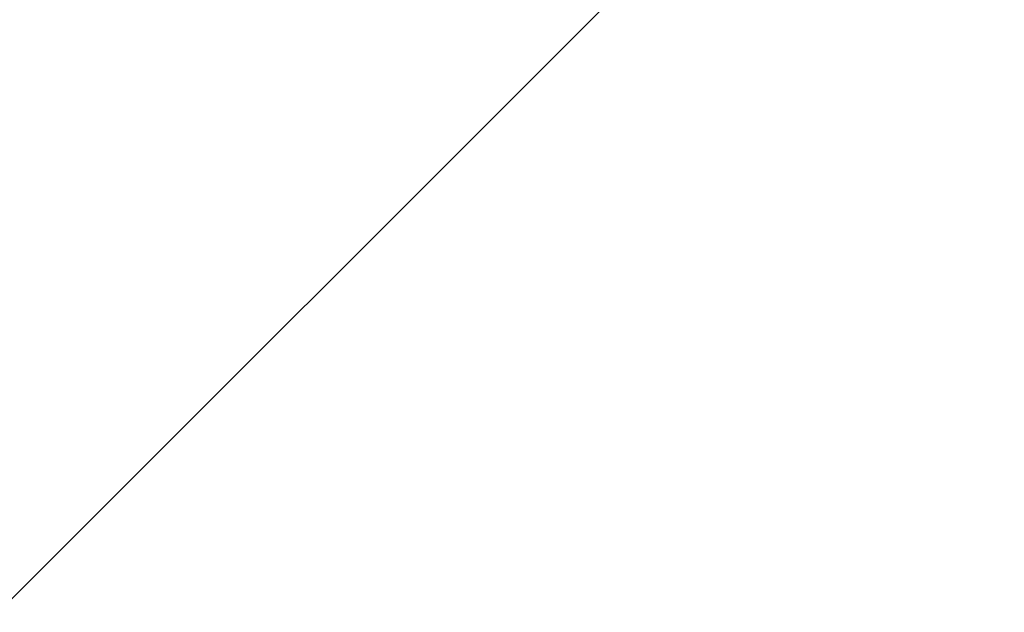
# Paper-space layout 'Dim Drawing' of a CAD drawing. Header units: inches. Extents: x 0.1 to 16.9, y 0.1 to 10.9.
# Tile 61 of 256: x 3.037629 to 3.038243, y 3.66802 to 3.66839. Entities that reach past the tile are written whole.
import ezdxf

# ---------------------------------------------------------------- set-up
doc = ezdxf.new("R2010")
doc.units = ezdxf.units.IN
doc.header["$MEASUREMENT"] = 0
doc.linetypes.add('PHANTOM', pattern=[0.49999999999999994, 0.25, -0.05, 0.05, -0.05, 0.05, -0.05])

psp = doc.layouts.new('Dim Drawing')

# ---------------------------------------------------------------- linework, layer by layer
at = {"color": 7, "linetype": 'Continuous', "lineweight": 25}
psp.add_line((3.037615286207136, 3.668020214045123), (3.038242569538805, 3.668647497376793), dxfattribs=at)
at = {"color": 7, "linetype": 'PHANTOM', "lineweight": 18}
psp.add_line((3.037615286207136, 3.668020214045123), (3.038242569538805, 3.668647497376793), dxfattribs=at)
psp.add_line((3.037615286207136, 3.668020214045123), (3.038242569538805, 3.668647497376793), dxfattribs=at)
psp.add_line((3.037615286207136, 3.668020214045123), (3.038242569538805, 3.668647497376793), dxfattribs=at)

doc.saveas('drawing.dxf')
